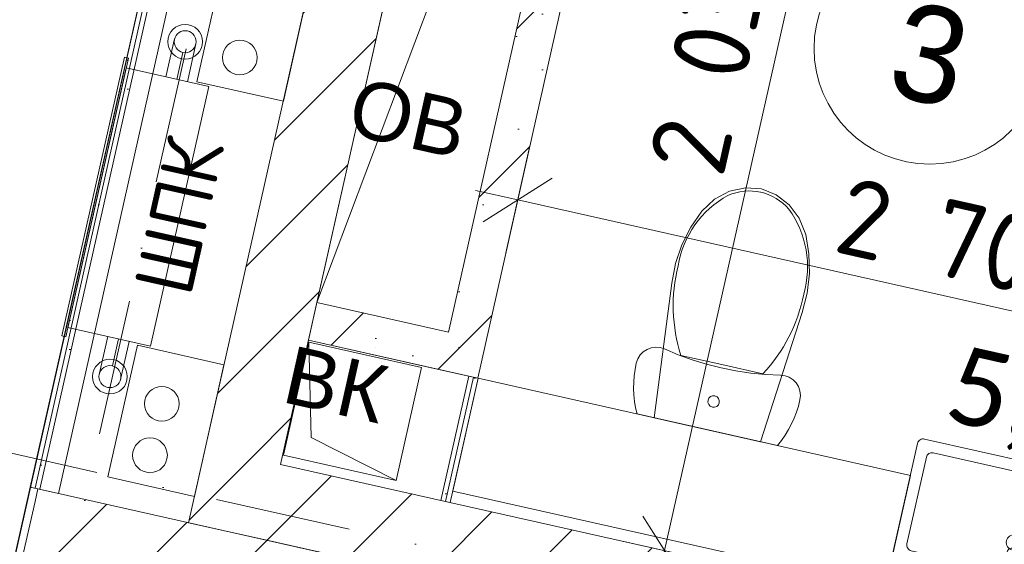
# Model space of a CAD drawing. Header units: millimetres. Extents: x -7213913 to -6930487, y 6129472 to 6354980.
# Tile 106 of 256: x -7195196 to -7192642, y 6168497 to 6169858. Entities that reach past the tile are written whole.
import ezdxf
from ezdxf.enums import TextEntityAlignment as Align

# ---------------------------------------------------------------- set-up
doc = ezdxf.new("R2010")
doc.units = ezdxf.units.MM
doc.header["$MEASUREMENT"] = 0
doc.linetypes.add('Штрихпунктирная', pattern=[670.277762, 352.777767, -176.388884, 0, -141.111112])
for name, color, linetype in [('S - квартира_помещение.АР', 7, 'Continuous'), ('S - МОП.АР', 7, 'Continuous'), ('АР-Мебель_Оборудование_Технология.АР', 7, 'Continuous'), ('АР-Мебель_Сантехника.АР', 7, 'Continuous'), ('АР-Стены_Перегородки_межквартирные_200.АР', 7, 'Continuous'), ('АР-Чертеж-Оси_Осевые размеры.АР', 7, 'Continuous'), ('АР-Чертеж-Размеры.АР', 7, 'Continuous')]:
    doc.layers.add(name, color=color, linetype=linetype)
for name, color, linetype, lineweight in [('S - квартира_помещение.АР_Ном._пера__2', 8, 'Continuous', 15), ('S - МОП.АР_Ном._пера__2', 8, 'Continuous', 15), ('АР-Мебель_Оборудование_Технология.АР_Ном._пера__101', 252, 'Continuous', 0), ('АР-Мебель_Сантехника.АР_Ном._пера__101', 252, 'Continuous', 0), ('АР-Стены_Перегородки_межквартирные_200.АР_Ном._пера__1', 7, 'Continuous', 30), ('АР-Чертеж-Оси_Осевые размеры.АР_Ном._пера__120', 7, 'Continuous', 0), ('АР-Чертеж-Размеры.АР_Ном._пера__1', 7, 'Continuous', 0), ('ИОС-Шахты и отверстия.АР_Ном._пера__1', 7, 'Continuous', 0), ('Паспорта Зон Archicad_Ном._пера__1', 7, 'Continuous', 0)]:
    doc.layers.add(name, color=color, linetype=linetype, lineweight=lineweight)
doc.styles.add('РЎР“Р•РќР•Р\xa0Р\x98Р\xa0_РЎРўР\x98Р›Р¬_1', font='txt')
doc.styles.add('РЎР“Р•РќР•Р\xa0Р\x98Р\xa0_РЎРўР\x98Р›Р¬_2', font='calibri.ttf')
doc.styles.add('РЎР“Р•РќР•Р\xa0Р\x98Р\xa0_РЎРўР\x98Р›Р¬_3', font='GOST_Common.ttf')
doc.styles.add('РЎР“Р•РќР•Р\xa0Р\x98Р\xa0_РЎРўР\x98Р›Р¬_4', font='arial.ttf')
doc.styles.add('РЎР“Р•РќР•Р\xa0Р\x98Р\xa0_РЎРўР\x98Р›Р¬_5', font='GOTHIC.TTF')
doc.dimstyles.new('СГЕНЕРИР_СТИЛЬ__6', dxfattribs={"dimtxt": 200, "dimasz": 142.5, "dimexe": 0.18, "dimexo": 0.0625, "dimgap": 0, "dimtad": 1, "dimdec": 0, "dimzin": 0, "dimdsep": 46, "dimtxsty": 'РЎР“Р•РќР•Р\xa0Р\x98Р\xa0_РЎРўР\x98Р›Р¬_3', "dimblk": 'ARROWHEAD_6', "dimblk1": 'ARROWHEAD_6', "dimblk2": 'ARROWHEAD_6', "dimcen": 0.09, "dimse1": 1, "dimse2": 1, "dimclrd": 7, "dimclre": 7, "dimclrt": 7, "dimazin": 0, "dimtfac": 1, "dimtdec": 4, "dimtmove": 2, "dimatfit": 3, "dimfxl": 1, "dimtolj": 1, "dimtzin": 0, "dimarcsym": 0})
pattern_1 = [(45, (-6566190.34, 6562677.8), (-127.279217, 127.279217), [])]
pattern_2 = [(45, (-6566190.34, 6563027.8), (-111.369318, 111.369318), [0, -105, 0, -157.5]), (110, (-6565840.34, 6563027.8), (148.001588, 53.868173), [0, -77, 0, -133])]
pattern_3 = [(0, (-6566190.34, 6562677.795), (0, 75), [0, -75])]
pattern_4 = [(45, (-6566190.34, 6562677.8), (-169.70563, 169.70563), []), (90, (-6566360.05, 6562847.5), (-216, 0), [0, -144, 0, -216]), (155, (-6566190.34, 6563017.2), (91.285545, 195.76248), [0, -105.6, 0, -182.4])]

# ---------------------------------------------------------------- blocks, each defined once
blk = doc.blocks.new('С_у_3_34_1', base_point=(-7192481.1, 6169473.3))
at = {"layer": 'S - квартира_помещение.АР_Ном._пера__2', "color": 8, "linetype": 'Continuous', "lineweight": 15, "flags": 128}
blk.add_lwpolyline([(-7192442.9, 6168238.4), (-7191445.8, 6168014.4), (-7191001, 6169995.1), (-7194074.1, 6170685.3), (-7194194.1, 6170148.5), (-7193755.8, 6170050.1), (-7194007.8, 6168928), (-7194446.9, 6169026.7), (-7194519.2, 6168704.7)], close=True, dxfattribs=at)
at = {"layer": 'Паспорта Зон Archicad_Ном._пера__1', "color": 7, "linetype": 'Continuous', "lineweight": 0}
blk.add_circle((-7192835.7, 6169782.9), 300, dxfattribs=at)
at = {"layer": 'Паспорта Зон Archicad_Ном._пера__1', "color": 7, "lineweight": 0, "style": 'РЎР“Р•РќР•Р\xa0Р\x98Р\xa0_РЎРўР\x98Р›Р¬_1'}
blk.add_attdef('ROOM_NUMBER', text='', height=250, rotation=347.3417, dxfattribs=at).set_placement((-7192835.7, 6169768), align=Align.MIDDLE_CENTER)
at = {"layer": 'Паспорта Зон Archicad_Ном._пера__1', "color": 7, "lineweight": 0, "style": 'РЎР“Р•РќР•Р\xa0Р\x98Р\xa0_РЎРўР\x98Р›Р¬_2'}
blk.add_attdef('ROOM_AREA', text='', height=200, rotation=347.3417, dxfattribs=at).set_placement((-7192243.4, 6168798.2), align=Align.MIDDLE_RIGHT)
blk = doc.blocks.new('Символ Проема в Полу 21[47]_1', base_point=(-7194424.8, 6169124.2))
at = {"layer": 'ИОС-Шахты и отверстия.АР_Ном._пера__1', "color": 7, "linetype": 'Continuous', "lineweight": 0, "flags": 128}
for points in [[(-7194424.8, 6169124.2), (-7194216.6, 6170051.1), (-7193875.3, 6169974.4), (-7194128.5, 6169911.9)], [(-7194128.5, 6169911.9), (-7193875.3, 6169974.4), (-7194083.4, 6169047.5), (-7194424.8, 6169124.2)]]:
    blk.add_lwpolyline(points, close=True, dxfattribs=at)
at = {"layer": 'ИОС-Шахты и отверстия.АР_Ном._пера__1', "color": 7, "linetype": 'Continuous', "lineweight": 0, "insert": (-7194157.4, 6169473.9), "char_height": 150, "attachment_point": 8, "rotation": 347.3417, "style": 'РЎР“Р•РќР•Р\xa0Р\x98Р\xa0_РЎРўР\x98Р›Р¬_4'}
blk.add_mtext('\\A1;{\\pqc;\\pt0;\\fArial|b0|i0|c204|p0;\\c739502;\\W1.000000;ОВ\\fArial|b0|i0|c204|p0;\\W1.000000;\\A1{\\H.66x;\\S^  ;}\\fArial|b0|i0|c204|p0;\\W1.000000;\\fArial|b0|i0|c204|p0;\\W1.000000;\\A1{\\H.66x;\\S^  ;}\\fArial|b0|i0|c204|p0;\\W1.000000;\\fArial|b0|i0|c204|p0;\\W1.000000;\\A1{\\H.66x;\\S^  ;}}', dxfattribs=at)
blk = doc.blocks.new('Коридор _6_62_1', base_point=(-7193908.6, 6175998.4))
at = {"layer": 'S - МОП.АР_Ном._пера__2', "color": 8, "linetype": 'Continuous', "lineweight": 15, "flags": 128}
blk.add_lwpolyline([(-7197544.7, 6165182), (-7194510.3, 6164500.5), (-7194115.8, 6166256.9), (-7195628.1, 6166596.6), (-7194701.2, 6170723.6), (-7193138.8, 6177680.3), (-7194660.9, 6178022.2)], close=True, dxfattribs=at)
at = {"layer": 'Паспорта Зон Archicad_Ном._пера__1', "color": 7, "lineweight": 0, "style": 'РЎР“Р•РќР•Р\xa0Р\x98Р\xa0_РЎРўР\x98Р›Р¬_3'}
blk.add_attdef('ROOM_NUMBER', text='', height=350, rotation=347.3417, dxfattribs=at).set_placement((-7194567.4, 6175393.1), align=Align.MIDDLE_CENTER)
at = {"layer": 'Паспорта Зон Archicad_Ном._пера__1', "color": 7, "lineweight": 0, "style": 'РЎР“Р•РќР•Р\xa0Р\x98Р\xa0_РЎРўР\x98Р›Р¬_2'}
blk.add_attdef('ROOM_AREA', text='', height=200, rotation=347.3417, dxfattribs=at).set_placement((-7194289, 6174813), align=Align.MIDDLE_RIGHT)
blk = doc.blocks.new('Символ Проема в Полу 21[67]_1', base_point=(-7195365.5, 6166762.9))
at = {"layer": 'ИОС-Шахты и отверстия.АР_Ном._пера__1', "color": 7, "linetype": 'Continuous', "lineweight": 0, "insert": (-7194929, 6167362.3), "char_height": 150, "attachment_point": 8, "rotation": 347.3417, "style": 'РЎР“Р•РќР•Р\xa0Р\x98Р\xa0_РЎРўР\x98Р›Р¬_4'}
blk.add_mtext('\\A1;{\\pqc;\\pt0;\\fArial|b0|i0|c204|p0;\\c2203138;\\W1.000000;ДУ\\fArial|b0|i0|c204|p0;\\W1.000000;\\A1{\\H.66x;\\S^  ;}\\fArial|b0|i0|c204|p0;\\W1.000000;\\fArial|b0|i0|c204|p0;\\W1.000000;\\A1{\\H.66x;\\S^  ;}\\fArial|b0|i0|c204|p0;\\W1.000000;\\fArial|b0|i0|c204|p0;\\W1.000000;\\A1{\\H.66x;\\S^  ;}}', dxfattribs=at)
blk = doc.blocks.new('Стена_57_1', base_point=(-7194616.6, 6168726.5))
at = {"layer": 'АР-Стены_Перегородки_межквартирные_200.АР', "linetype": 'Continuous', "lineweight": 0, "true_color": 0x000000}
h = blk.add_hatch(dxfattribs=at)
h.set_pattern_fill('БЛОКИ_БЕТОННЫЕ_ЭФФЕКТИВН_78', color=18, style=0, pattern_type=2)
h.set_pattern_definition(pattern_1)
h.paths.add_polyline_path([(-7194291.2, 6170631.5), (-7194714.1, 6168748.4), (-7194519, 6168704.6), (-7194096.1, 6170587.7)])
h = blk.add_hatch(dxfattribs=at)
h.set_pattern_fill('БЛОКИ_БЕТОННЫЕ_ЭФФЕКТИВН_78', color=18, style=0, pattern_type=2)
h.set_pattern_definition(pattern_1)
h.paths.add_polyline_path([(-7194757.9, 6168553.3), (-7194519, 6168704.6), (-7194714.1, 6168748.4)])
h = blk.add_hatch(dxfattribs=at)
h.set_pattern_fill('БЛОКИ_БЕТОННЫЕ_ЭФФЕКТИВН_78', color=18, style=0, pattern_type=2)
h.set_pattern_definition(pattern_1)
h.paths.add_polyline_path([(-7194519, 6168704.6), (-7194757.9, 6168553.3), (-7194562.8, 6168509.5)])
at = {"layer": 'АР-Стены_Перегородки_межквартирные_200.АР_Ном._пера__1', "color": 7, "linetype": 'Continuous', "lineweight": 15, "flags": 128}
for points in [[(-7194519, 6168704.6), (-7194052.2, 6170782.8)], [(-7194291.2, 6170631.5), (-7194757.9, 6168553.3)], [(-7194757.9, 6168553.3), (-7194562.8, 6168509.5)]]:
    blk.add_lwpolyline(points, dxfattribs=at)
blk = doc.blocks.new('Стена_82_1', base_point=(-7195192.3, 6168445.9))
at = {"layer": 'АР-Стены_Перегородки_межквартирные_200.АР', "linetype": 'Continuous', "lineweight": 0, "true_color": 0x000000}
h = blk.add_hatch(dxfattribs=at)
h.set_pattern_fill('ШТУКАТУРКА__ГИПС_01_0001', color=18, style=0, pattern_type=2)
h.set_pattern_definition(pattern_2)
h.paths.add_polyline_path([(-7195168, 6168645.4), (-7195623.7, 6166616.1), (-7195604.2, 6166611.7), (-7195155.8, 6168608.5)])
h = blk.add_hatch(dxfattribs=at)
h.set_pattern_fill('ШТУКАТУРКА__ГИПС_01_0001', color=18, style=0, pattern_type=2)
h.set_pattern_definition(pattern_2)
h.paths.add_polyline_path([(-7195168, 6168645.4), (-7195155.8, 6168608.5), (-7195148.5, 6168641)])
at = {"layer": 'АР-Стены_Перегородки_межквартирные_200.АР_Ном._пера__1', "color": 7, "linetype": 'Continuous', "lineweight": 15}
for p, q in [((-7195148.5, 6168641), (-7195155.8, 6168608.5)), ((-7195155.8, 6168608.5), (-7195192.3, 6168445.9))]:
    blk.add_line(p, q, dxfattribs=at)
at = {"layer": 'АР-Стены_Перегородки_межквартирные_200.АР_Ном._пера__1', "color": 7, "linetype": 'Continuous', "lineweight": 0, "flags": 128}
for points in [[(-7195168, 6168645.4), (-7195628.1, 6166596.6)], [(-7195168, 6168645.4), (-7195148.5, 6168641)]]:
    blk.add_lwpolyline(points, dxfattribs=at)
blk = doc.blocks.new('Стена_112_1', base_point=(-7194411.7, 6168270.6))
at = {"layer": 'АР-Стены_Перегородки_межквартирные_200.АР', "linetype": 'Continuous', "lineweight": 0, "true_color": 0x000000}
h = blk.add_hatch(dxfattribs=at)
h.set_pattern_fill('БЛОКИ_БЕТОННЫЕ_ЭФФЕКТИВН_78', color=18, style=0, pattern_type=2)
h.set_pattern_definition(pattern_1)
h.paths.add_polyline_path([(-7195148.5, 6168641), (-7195155.8, 6168608.5), (-7195094.7, 6168424), (-7195050.9, 6168619.1)])
h = blk.add_hatch(dxfattribs=at)
h.set_pattern_fill('БЛОКИ_БЕТОННЫЕ_ЭФФЕКТИВН_78', color=18, style=0, pattern_type=2)
h.set_pattern_definition(pattern_1)
h.paths.add_polyline_path([(-7194367.9, 6168465.7), (-7195050.9, 6168619.1), (-7195094.7, 6168424), (-7194411.7, 6168270.6)])
h = blk.add_hatch(dxfattribs=at)
h.set_pattern_fill('БЛОКИ_БЕТОННЫЕ_ЭФФЕКТИВН_78', color=18, style=0, pattern_type=2)
h.set_pattern_definition(pattern_1)
h.paths.add_polyline_path([(-7195094.7, 6168424), (-7195155.8, 6168608.5), (-7195192.3, 6168445.9)])
at = {"layer": 'АР-Стены_Перегородки_межквартирные_200.АР_Ном._пера__1', "color": 7, "linetype": 'Continuous', "lineweight": 15}
for p, q in [((-7195148.5, 6168641), (-7195155.8, 6168608.5)), ((-7195155.8, 6168608.5), (-7195192.3, 6168445.9))]:
    blk.add_line(p, q, dxfattribs=at)
at = {"layer": 'АР-Стены_Перегородки_межквартирные_200.АР_Ном._пера__1', "color": 7, "linetype": 'Continuous', "lineweight": 15, "flags": 128}
for points in [[(-7194367.9, 6168465.7), (-7195148.5, 6168641)], [(-7195094.7, 6168424), (-7194411.7, 6168270.6)]]:
    blk.add_lwpolyline(points, dxfattribs=at)
blk = doc.blocks.new('Стена_122_1', base_point=(-7195163, 6168439.3))
at = {"layer": 'АР-Стены_Перегородки_межквартирные_200.АР', "linetype": 'Continuous', "lineweight": 0, "true_color": 0x000000}
h = blk.add_hatch(dxfattribs=at)
h.set_pattern_fill('ШТУКАТУРКА__ГИПС_03_0001', color=18, style=0, pattern_type=2)
h.set_pattern_definition(pattern_3)
h.paths.add_polyline_path([(-7194701.2, 6170723.6), (-7195168, 6168645.4), (-7195155.8, 6168642.7), (-7194689, 6170720.9)])
h = blk.add_hatch(dxfattribs=at)
h.set_pattern_fill('ШТУКАТУРКА__ГИПС_03_0001', color=18, style=0, pattern_type=2)
h.set_pattern_definition(pattern_3)
h.paths.add_polyline_path([(-7194689, 6170720.9), (-7195155.8, 6168642.7), (-7195143.6, 6168639.9), (-7194676.8, 6170718.1)])
at = {"layer": 'АР-Стены_Перегородки_межквартирные_200.АР_Ном._пера__1', "color": 7, "linetype": 'Continuous', "lineweight": 0}
for p, q in [((-7194689, 6170720.9), (-7195155.8, 6168642.7)), ((-7194676.8, 6170718.1), (-7195143.6, 6168639.9))]:
    blk.add_line(p, q, dxfattribs=at)
at = {"layer": 'АР-Стены_Перегородки_межквартирные_200.АР_Ном._пера__1', "color": 7, "linetype": 'Continuous', "lineweight": 0, "flags": 128}
for points in [[(-7194701.2, 6170723.6), (-7195168, 6168645.4)], [(-7195094.8, 6168629), (-7194628, 6170707.2)], [(-7195168, 6168645.4), (-7195094.8, 6168629)]]:
    blk.add_lwpolyline(points, dxfattribs=at)
blk = doc.blocks.new('Стена_127_1', base_point=(-7193853.4, 6170072))
at = {"layer": 'АР-Стены_Перегородки_межквартирные_200.АР', "linetype": 'Continuous', "lineweight": 0, "true_color": 0x000000}
h = blk.add_hatch(dxfattribs=at)
h.set_pattern_fill('БУТ__50__0001', color=18, style=0, pattern_type=2)
h.set_pattern_definition(pattern_4)
h.paths.add_polyline_path([(-7193875.3, 6169974.4), (-7193755.8, 6170050.1), (-7193853.4, 6170072)])
h = blk.add_hatch(dxfattribs=at)
h.set_pattern_fill('БУТ__50__0001', color=18, style=0, pattern_type=2)
h.set_pattern_definition(pattern_4)
h.paths.add_polyline_path([(-7193875.3, 6169974.4), (-7193777.7, 6169952.5), (-7193755.8, 6170050.1)])
h = blk.add_hatch(dxfattribs=at)
h.set_pattern_fill('БУТ__50__0001', color=18, style=0, pattern_type=2)
h.set_pattern_definition(pattern_4)
h.paths.add_polyline_path([(-7193985.9, 6169025.6), (-7193777.7, 6169952.5), (-7193875.3, 6169974.4), (-7194083.4, 6169047.5)])
h = blk.add_hatch(dxfattribs=at)
h.set_pattern_fill('БУТ__50__0001', color=18, style=0, pattern_type=2)
h.set_pattern_definition(pattern_4)
h.paths.add_polyline_path([(-7194083.4, 6169047.5), (-7194105.4, 6168949.9), (-7194007.8, 6168928)])
h = blk.add_hatch(dxfattribs=at)
h.set_pattern_fill('БУТ__50__0001', color=18, style=0, pattern_type=2)
h.set_pattern_definition(pattern_4)
h.paths.add_polyline_path([(-7193985.9, 6169025.6), (-7194083.4, 6169047.5), (-7194007.8, 6168928)])
at = {"layer": 'АР-Стены_Перегородки_межквартирные_200.АР_Ном._пера__1', "color": 7, "linetype": 'Continuous', "lineweight": 15, "flags": 128}
for points in [[(-7194007.8, 6168928), (-7193755.8, 6170050.1)], [(-7193755.8, 6170050.1), (-7193853.4, 6170072)], [(-7193875.3, 6169974.4), (-7194083.4, 6169047.5)], [(-7194007.8, 6168928), (-7194105.4, 6168949.9)]]:
    blk.add_lwpolyline(points, dxfattribs=at)
blk = doc.blocks.new('Стена_128_1', base_point=(-7194425, 6169124.2))
at = {"layer": 'АР-Стены_Перегородки_межквартирные_200.АР', "linetype": 'Continuous', "lineweight": 0, "true_color": 0x000000}
h = blk.add_hatch(dxfattribs=at)
h.set_pattern_fill('БУТ__50__0001', color=18, style=0, pattern_type=2)
h.set_pattern_definition(pattern_4)
h.paths.add_polyline_path([(-7194083.4, 6169047.5), (-7194425, 6169124.2), (-7194446.9, 6169026.7), (-7194105.4, 6168949.9)])
at = {"layer": 'АР-Стены_Перегородки_межквартирные_200.АР_Ном._пера__1', "color": 7, "linetype": 'Continuous', "lineweight": 15, "flags": 128}
for points in [[(-7194425, 6169124.2), (-7194446.9, 6169026.7)], [(-7194083.4, 6169047.5), (-7194425, 6169124.2)], [(-7194446.9, 6169026.7), (-7194105.4, 6168949.9)]]:
    blk.add_lwpolyline(points, dxfattribs=at)
blk = doc.blocks.new('Стена_195_1', base_point=(-7192442.9, 6168238.4))
at = {"layer": 'АР-Стены_Перегородки_межквартирные_200.АР', "linetype": 'Continuous', "lineweight": 0, "true_color": 0x000000}
h = blk.add_hatch(dxfattribs=at)
h.set_pattern_fill('БЛОКИ_БЕТОННЫЕ_ЭФФЕКТИВН_78', color=18, style=0, pattern_type=2)
h.set_pattern_definition(pattern_1)
h.paths.add_polyline_path([(-7194562.8, 6168509.5), (-7192486.8, 6168043.2), (-7192442.9, 6168238.4), (-7194519, 6168704.6)])
at = {"layer": 'АР-Стены_Перегородки_межквартирные_200.АР_Ном._пера__1', "color": 7, "linetype": 'Continuous', "lineweight": 15, "flags": 128}
for points in [[(-7192442.9, 6168238.4), (-7194519, 6168704.6)], [(-7194562.8, 6168509.5), (-7192486.8, 6168043.2)], [(-7192442.9, 6168238.4), (-7192486.8, 6168043.2)]]:
    blk.add_lwpolyline(points, dxfattribs=at)
blk = doc.blocks.new('Стена_197_1', base_point=(-7194031.2, 6168933.3))
at = {"layer": 'АР-Стены_Перегородки_межквартирные_200.АР', "linetype": 'Continuous', "lineweight": 0, "true_color": 0x000000}
h = blk.add_hatch(dxfattribs=at)
h.set_pattern_fill('ШТУКАТУРКА__ГИПС_03_0001', color=18, style=0, pattern_type=2)
h.set_pattern_definition(pattern_3)
h.paths.add_polyline_path([(-7194091.3, 6168608.6), (-7194019, 6168930.5), (-7194031.2, 6168933.3), (-7194103.5, 6168611.3)])
h = blk.add_hatch(dxfattribs=at)
h.set_pattern_fill('ШТУКАТУРКА__ГИПС_03_0001', color=18, style=0, pattern_type=2)
h.set_pattern_definition(pattern_3)
h.paths.add_polyline_path([(-7194079.1, 6168605.8), (-7194006.8, 6168927.8), (-7194019, 6168930.5), (-7194091.3, 6168608.6)])
at = {"layer": 'АР-Стены_Перегородки_межквартирные_200.АР_Ном._пера__1', "color": 7, "linetype": 'Continuous', "lineweight": 0}
blk.add_line((-7194091.3, 6168608.6), (-7194019, 6168930.5), dxfattribs=at)
at = {"layer": 'АР-Стены_Перегородки_межквартирные_200.АР_Ном._пера__1', "color": 7, "linetype": 'Continuous', "lineweight": 0, "flags": 128}
for points in [[(-7194031.2, 6168933.3), (-7194103.5, 6168611.3)], [(-7194079.1, 6168605.8), (-7194006.8, 6168927.8)], [(-7194006.8, 6168927.8), (-7194031.2, 6168933.3)], [(-7194103.5, 6168611.3), (-7194079.1, 6168605.8)]]:
    blk.add_lwpolyline(points, dxfattribs=at)
blk = doc.blocks.new('Умывальник 23[121]_1', base_point=(-7192658.9, 6168317.6))
at = {"layer": 'АР-Мебель_Сантехника.АР_Ном._пера__101', "color": 252, "linetype": 'Continuous', "lineweight": 0}
for p, q in [((-7192894.9, 6168498.7), (-7192844.5, 6168723.1)), ((-7192826.6, 6168734.5), (-7192329, 6168622.7)), ((-7192317.6, 6168604.8), (-7192368, 6168380.4)), ((-7192386, 6168369), (-7192883.6, 6168480.8)), ((-7192653.5, 6168403.4), (-7192650.3, 6168417.9)), ((-7192627, 6168397.5), (-7192653.5, 6168403.4)), ((-7192623.7, 6168412), (-7192627, 6168397.5))]:
    blk.add_line(p, q, dxfattribs=at)
at = {"layer": 'АР-Мебель_Сантехника.АР_Ном._пера__101', "color": 252, "linetype": 'Continuous', "lineweight": 0, "flags": 128}
for points in [[(-7192380.8, 6168255.1), (-7192936.9, 6168380.1, -0.414214), (-7192948.3, 6168398), (-7192867.2, 6168759, -0.414214), (-7192849.3, 6168770.3), (-7192293.1, 6168645.4, -0.414214), (-7192281.8, 6168627.5), (-7192362.9, 6168266.5, -0.414214)], [(-7192621.3, 6168370.7), (-7192616, 6168412.5, 0.12102), (-7192617.1, 6168422.5), (-7192612, 6168475.6, 0.882566), (-7192633.7, 6168480.4), (-7192651.7, 6168430.2, 0.12102), (-7192657, 6168421.7), (-7192670.1, 6168381.6, 1)]]:
    blk.add_lwpolyline(points, format="xyb", close=True, dxfattribs=at)
at = {"layer": 'АР-Мебель_Сантехника.АР_Ном._пера__101', "color": 252, "linetype": 'Continuous', "lineweight": 0}
blk.add_circle((-7192617.4, 6168502.1), 20, dxfattribs=at)
for centre, radius, start, end in [((-7192829.9, 6168719.8), 15, 77.3417, 167.3417), ((-7192332.3, 6168608.1), 15, 347.3417, 77.3417), ((-7192880.3, 6168495.4), 15, 167.3417, 257.3417), ((-7192636.9, 6168415.2), 21.1, 20.1128, 134.5707), ((-7192637, 6168415), 13.6, 347.3417, 167.3417), ((-7192382.7, 6168383.7), 15, 257.3417, 347.3417)]:
    blk.add_arc(centre, radius, start, end, dxfattribs=at)
blk = doc.blocks.new('*D1003', base_point=(-6566190.3, 6562677.8))
at = {"layer": 'АР-Чертеж-Размеры.АР_Ном._пера__1', "color": 7, "linetype": 'Continuous', "lineweight": 0, "transparency": 16777216}
for p, q in [((-7193873.2, 6169527.4), (-7193934.8, 6169253)), ((-7193814.4, 6169447), (-7193993.6, 6169333.5)), ((-7193904, 6169390.2), (-7194013.8, 6169414.9)), ((-7191269.7, 6168798.6), (-7193904, 6169390.2)), ((-7191238.9, 6168935.8), (-7191300.5, 6168661.4)), ((-7191359.3, 6168741.9), (-7191180.1, 6168855.3)), ((-7191159.9, 6168773.9), (-7191269.7, 6168798.6))]:
    blk.add_line(p, q, dxfattribs=at)
at = {"layer": 'АР-Чертеж-Размеры.АР_Ном._пера__1', "color": 7, "lineweight": 0, "transparency": 16777216, "insert": (-7193090.3, 6169257.3), "char_height": 200, "attachment_point": 7, "rotation": 347.342, "style": 'РЎР“Р•РќР•Р\xa0Р\x98Р\xa0_РЎРўР\x98Р›Р¬_3'}
blk.add_mtext('\\A1;{\\pql;\\fGOST Common|b0|i0|c204|p0;\\W1.000000;2\xa0700}', dxfattribs=at)
blk = doc.blocks.new('ARROWHEAD_6')
at = {"color": 0, "linetype": 'Continuous', "lineweight": 0}
for p, q in [((-0.5, -0.5), (0.5, 0.5)), ((0, 0), (-1, 0))]:
    blk.add_line(p, q, dxfattribs=at)
blk = doc.blocks.new('*D1004', base_point=(-6566190.3, 6562677.8))
at = {"layer": 'АР-Чертеж-Размеры.АР_Ном._пера__1', "color": 7, "linetype": 'Continuous', "lineweight": 0, "transparency": 16777216}
for p, q in [((-7193053.6, 6170571.4), (-7193078.3, 6170461.6)), ((-7193021.5, 6170372), (-7193135, 6170551.2)), ((-7193215.5, 6170492.4), (-7192941.1, 6170430.8)), ((-7193078.3, 6170461.6), (-7193523.1, 6168481)), ((-7193579.9, 6168570.6), (-7193466.4, 6168391.3)), ((-7193660.3, 6168511.8), (-7193385.9, 6168450.1)), ((-7193523.1, 6168481), (-7193547.8, 6168371.2))]:
    blk.add_line(p, q, dxfattribs=at)
at = {"layer": 'АР-Чертеж-Размеры.АР_Ном._пера__1', "color": 7, "lineweight": 0, "transparency": 16777216, "insert": (-7193372.1, 6169444.1), "char_height": 200, "attachment_point": 7, "rotation": 77.3417, "style": 'РЎР“Р•РќР•Р\xa0Р\x98Р\xa0_РЎРўР\x98Р›Р¬_3'}
blk.add_mtext('\\A1;{\\pql;\\fGOST Common|b0|i0|c204|p0;\\W1.000000;2\xa0030}', dxfattribs=at)
blk = doc.blocks.new('Стандартный Маркер Сетки[168]_1', base_point=(-7210705, 6172211.8))
at = {"layer": 'АР-Чертеж-Оси_Осевые размеры.АР_Ном._пера__120', "color": 7, "linetype": 'Штрихпунктирная', "lineweight": 0}
blk.add_line((-7209729.3, 6171992.7), (-7185628.8, 6166579.8), dxfattribs=at)
at = {"layer": 'АР-Чертеж-Оси_Осевые размеры.АР_Ном._пера__120', "color": 7, "lineweight": 0, "style": 'РЎР“Р•РќР•Р\xa0Р\x98Р\xa0_РЎРўР\x98Р›Р¬_5'}
blk.add_attdef('AC_MarkerText_1', text='', height=350, rotation=347.3417, dxfattribs=at).set_placement((-7211122.9, 6172502.4), align=Align.TOP_CENTER)
blk = doc.blocks.new('Унитаз 23[173]_1', base_point=(-7193412.5, 6168794.3))
at = {"layer": 'АР-Мебель_Оборудование_Технология.АР_Ном._пера__101', "color": 252, "linetype": 'Continuous', "lineweight": 0}
for p, q in [((-7193374.6, 6168963.2), (-7193480.9, 6168987)), ((-7193268.3, 6168939.3), (-7193374.6, 6168963.2))]:
    blk.add_line(p, q, dxfattribs=at)
at = {"layer": 'АР-Мебель_Оборудование_Технология.АР_Ном._пера__101', "color": 252, "linetype": 'Continuous', "lineweight": 0, "flags": 128}
for points in [[(-7193478.5, 6169273.9), (-7193455.5, 6169319.7), (-7193426.6, 6169361.3), (-7193393.5, 6169392), (-7193355, 6169412.6), (-7193313.7, 6169421.7), (-7193272.3, 6169418.8), (-7193233.6, 6169403.7), (-7193200.1, 6169377.8), (-7193174.2, 6169342.7), (-7193157.3, 6169300.8), (-7193149.1, 6169250.9), (-7193147.9, 6169199.6), (-7193153.8, 6169148.3), (-7193166.6, 6169098.2), (-7193275, 6168763.4), (-7193550.1, 6168825.2), (-7193504.9, 6169174.2), (-7193495.1, 6169225)], [(-7193594.8, 6168835.3), (-7193598.4, 6168851.5), (-7193601, 6168868), (-7193602.7, 6168884.6), (-7193603.5, 6168901.2), (-7193603.2, 6168917.9), (-7193602, 6168934.5), (-7193599.8, 6168951), (-7193596.6, 6168967.4), (-7193592.8, 6168978.3), (-7193586.7, 6168988.2), (-7193578.6, 6168996.5), (-7193568.8, 6169002.8), (-7193558, 6169006.8), (-7193546.5, 6169008.4), (-7193534.9, 6169007.3), (-7193523.8, 6169003.8), (-7193488, 6168988.8), (-7193451.4, 6168975.6), (-7193414.2, 6168964.2), (-7193376.5, 6168954.8), (-7193338.4, 6168947.2), (-7193299.9, 6168941.5), (-7193261.2, 6168937.8), (-7193222.3, 6168936.1), (-7193210.8, 6168934.5), (-7193199.9, 6168930.5), (-7193190.2, 6168924.2), (-7193182.1, 6168915.9), (-7193176, 6168906.1), (-7193172.2, 6168895.1), (-7193170.9, 6168883.6), (-7193172.2, 6168872), (-7193176.3, 6168855.9), (-7193181.4, 6168840), (-7193187.3, 6168824.5), (-7193194.2, 6168809.3), (-7193202, 6168794.6), (-7193210.6, 6168780.3), (-7193220.1, 6168766.6), (-7193230.3, 6168753.4)]]:
    blk.add_lwpolyline(points, close=True, dxfattribs=at)
at = {"layer": 'АР-Мебель_Оборудование_Технология.АР_Ном._пера__101', "color": 252, "linetype": 'Continuous', "lineweight": 0}
for centre, major_axis, start_param, end_param in [((-7193303.8, 6169274.9), (30.4, 135.2), 0.005861, 0.632505), ((-7193305.3, 6169275.3), (30.4, 135.2), 5.650681, 6.277324), ((-7193234.9, 6169177), (56.3, 250.8), 0.725939, 1.626528), ((-7193409.5, 6169216.2), (56.3, 250.8), 4.656662, 5.55725), ((-7193075.7, 6169116.3), (93.2, 415.2), 1.547181, 2.100201), ((-7193579.3, 6169229.4), (93.2, 415.2), 4.182987, 4.736007)]:
    blk.add_ellipse(centre, major_axis=major_axis, ratio=0.999377, start_param=start_param, end_param=end_param, dxfattribs=at)
blk.add_ellipse((-7193396.1, 6168867.5), major_axis=(-14.6, 3.3), ratio=0.999724, dxfattribs=at)
blk = doc.blocks.new('Символ Проема в Полу 21[185]_1', base_point=(-7194446.2, 6169021.4))
at = {"layer": 'ИОС-Шахты и отверстия.АР_Ном._пера__1', "color": 7, "linetype": 'Continuous', "lineweight": 0, "flags": 128}
for points in [[(-7194446.2, 6169021.4), (-7194511.9, 6168728.7), (-7194219.2, 6168662.9), (-7194439.5, 6168774.5)], [(-7194439.5, 6168774.5), (-7194219.2, 6168662.9), (-7194153.5, 6168955.6), (-7194446.2, 6169021.4)]]:
    blk.add_lwpolyline(points, close=True, dxfattribs=at)
at = {"layer": 'ИОС-Шахты и отверстия.АР_Ном._пера__1', "color": 7, "linetype": 'Continuous', "lineweight": 0, "insert": (-7194345.8, 6168783.4), "char_height": 150, "attachment_point": 8, "rotation": 347.3417, "style": 'РЎР“Р•РќР•Р\xa0Р\x98Р\xa0_РЎРўР\x98Р›Р¬_4'}
blk.add_mtext('\\A1;{\\pqc;\\pt0;\\fArial|b0|i0|c204|p0;\\c739502;\\W1.000000;ВК\\fArial|b0|i0|c204|p0;\\W1.000000;\\A1{\\H.66x;\\S^  ;}\\fArial|b0|i0|c204|p0;\\W1.000000;\\fArial|b0|i0|c204|p0;\\W1.000000;\\A1{\\H.66x;\\S^  ;}\\fArial|b0|i0|c204|p0;\\W1.000000;\\fArial|b0|i0|c204|p0;\\W1.000000;\\A1{\\H.66x;\\S^  ;}}', dxfattribs=at)
blk = doc.blocks.new('Стандартный Маркер Сетки[216]_1', base_point=(-7210705, 6172211.8))
at = {"layer": 'АР-Чертеж-Оси_Осевые размеры.АР_Ном._пера__120', "color": 7, "linetype": 'Штрихпунктирная', "lineweight": 0}
blk.add_line((-7209729.3, 6171992.7), (-7185628.8, 6166579.8), dxfattribs=at)
at = {"layer": 'АР-Чертеж-Оси_Осевые размеры.АР_Ном._пера__120', "color": 7, "lineweight": 0, "style": 'РЎР“Р•РќР•Р\xa0Р\x98Р\xa0_РЎРўР\x98Р›Р¬_5'}
blk.add_attdef('AC_MarkerText_1', text='', height=350, rotation=347.3417, dxfattribs=at).set_placement((-7211122.9, 6172502.4), align=Align.TOP_CENTER)
blk = doc.blocks.new('Стандартный Маркер Сетки[232]_1', base_point=(-7187640.5, 6201499.3))
at = {"layer": 'АР-Чертеж-Оси_Осевые размеры.АР_Ном._пера__120', "color": 7, "linetype": 'Штрихпунктирная', "lineweight": 0}
blk.add_line((-7187859.7, 6200523.6), (-7202631.7, 6134751.7), dxfattribs=at)
at = {"layer": 'АР-Чертеж-Оси_Осевые размеры.АР_Ном._пера__120', "color": 7, "lineweight": 0, "style": 'РЎР“Р•РќР•Р\xa0Р\x98Р\xa0_РЎРўР\x98Р›Р¬_5'}
blk.add_attdef('AC_MarkerText_1', text='', height=350, rotation=347.3417, dxfattribs=at).set_placement((-7202890.5, 6133469.2), align=Align.TOP_CENTER)

msp = doc.modelspace()

# ---------------------------------------------------------------- linework, layer by layer
at = {"layer": 'S - квартира_помещение.АР', "color": 254, "linetype": 'Continuous', "lineweight": 0, "true_color": 0xd8d8d8, "flags": 128}
msp.add_lwpolyline([(-7192442.9, 6168238.4), (-7191445.8, 6168014.4), (-7191001, 6169995.1), (-7194074.1, 6170685.3), (-7194194.1, 6170148.5), (-7193755.8, 6170050.1), (-7194007.8, 6168928), (-7194446.9, 6169026.7), (-7194519.2, 6168704.7)], close=True, dxfattribs=at)
at = {"layer": 'S - МОП.АР', "color": 254, "linetype": 'Continuous', "lineweight": 0, "true_color": 0xdadada, "flags": 128}
msp.add_lwpolyline([(-7197544.7, 6165182), (-7194510.3, 6164500.5), (-7194115.8, 6166256.9), (-7195628.1, 6166596.6), (-7194701.2, 6170723.6), (-7193138.8, 6177680.3), (-7194660.9, 6178022.2)], close=True, dxfattribs=at)
at = {"layer": 'АР-Мебель_Сантехника.АР_Ном._пера__101', "color": 252, "linetype": 'Continuous', "lineweight": 0}
msp.add_lwpolyline([(-7194006.8, 6168927.8), (-7192885.8, 6168676), (-7192951.6, 6168383.3), (-7194072.5, 6168635.1)], close=True, dxfattribs=at)
at = {"layer": 'ИОС-Шахты и отверстия.АР_Ном._пера__1', "color": 7, "linetype": 'Continuous', "lineweight": 0}
for p, q in [((-7194794.1, 6169807.6), (-7194816.2, 6169709.2)), ((-7194738.6, 6169794.6), (-7194760.6, 6169696.7)), ((-7194772.8, 6169772.7), (-7194788.4, 6169702.9)), ((-7194989.5, 6168937.5), (-7194967.4, 6169035.9)), ((-7194955.3, 6168959.9), (-7194939.6, 6169029.7)), ((-7194933.9, 6168925), (-7194911.8, 6169023.4))]:
    msp.add_line(p, q, dxfattribs=at)
at = {"layer": 'ИОС-Шахты и отверстия.АР_Ном._пера__1', "color": 7, "linetype": 'Continuous', "lineweight": 15}
for points in [[(-7194511.9, 6169645.9), (-7194736.3, 6169696.3), (-7194659.6, 6170037.8), (-7194435.2, 6169987.4)], [(-7194666, 6168963.1), (-7194890.4, 6169013.5), (-7194967.1, 6168672), (-7194742.7, 6168621.6)]]:
    msp.add_lwpolyline(points, close=True, dxfattribs=at)
at = {"layer": 'ИОС-Шахты и отверстия.АР_Ном._пера__1', "color": 7, "linetype": 'Continuous', "lineweight": 0}
for points in [[(-7194913.5, 6169757.7), (-7194924.2, 6169760.1), (-7195086.4, 6169038), (-7195075.6, 6169035.6)], [(-7194856.7, 6169011.1), (-7195070.4, 6169059.1), (-7194919.2, 6169732.3), (-7194705.5, 6169684.3)]]:
    msp.add_lwpolyline(points, close=True, dxfattribs=at)
for centre, radius in [((-7194766.5, 6169800.5), 45), ((-7194766.5, 6169800.5), 28.5), ((-7194624.8, 6169759.3), 45), ((-7194961.5, 6168932.1), 45), ((-7194961.5, 6168932.1), 28.5), ((-7194827, 6168861.8), 45), ((-7194857.7, 6168728.1), 45)]:
    msp.add_circle(centre, radius, dxfattribs=at)

# ---------------------------------------------------------------- block references
at = {"layer": 'S - квартира_помещение.АР', "color": 7, "linetype": 'Continuous', "lineweight": 0}
msp.add_blockref('С_у_3_34_1', (-7192481.1, 6169473.3), dxfattribs=at).add_auto_attribs({'ROOM_NUMBER': '3', 'ROOM_AREA': '5,88'})
at = {"layer": 'S - МОП.АР', "color": 7, "linetype": 'Continuous', "lineweight": 0}
msp.add_blockref('Коридор _6_62_1', (-7193908.6, 6175998.4), dxfattribs=at)
at = {"layer": 'АР-Мебель_Оборудование_Технология.АР', "color": 252, "linetype": 'Continuous', "lineweight": 0}
msp.add_blockref('Унитаз 23[173]_1', (-7193412.5, 6168794.3), dxfattribs=at)
at = {"layer": 'АР-Мебель_Сантехника.АР', "color": 252, "linetype": 'Continuous', "lineweight": 0}
msp.add_blockref('Умывальник 23[121]_1', (-7192658.9, 6168317.6), dxfattribs=at)
at = {"layer": 'АР-Стены_Перегородки_межквартирные_200.АР', "color": 7, "lineweight": 0}
for name, p in [('Стена_57_1', (-7194616.6, 6168726.5)), ('Стена_122_1', (-7195163, 6168439.3)), ('Стена_127_1', (-7193853.4, 6170072)), ('Стена_128_1', (-7194425, 6169124.2)), ('Стена_197_1', (-7194031.2, 6168933.3)), ('Стена_195_1', (-7192442.9, 6168238.4)), ('Стена_82_1', (-7195192.3, 6168445.9)), ('Стена_112_1', (-7194411.7, 6168270.6))]:
    msp.add_blockref(name, p, dxfattribs=at)
at = {"layer": 'АР-Чертеж-Оси_Осевые размеры.АР', "color": 8, "linetype": 'Continuous', "lineweight": 15}
for name, p in [('Стандартный Маркер Сетки[232]_1', (-7187640.5, 6201499.3)), ('Стандартный Маркер Сетки[168]_1', (-7210705, 6172211.8)), ('Стандартный Маркер Сетки[216]_1', (-7210705, 6172211.8))]:
    msp.add_blockref(name, p, dxfattribs=at)
at = {"layer": 'ИОС-Шахты и отверстия.АР_Ном._пера__1', "color": 7, "linetype": 'Continuous', "lineweight": 0}
for name, p in [('Символ Проема в Полу 21[47]_1', (-7194424.8, 6169124.2)), ('Символ Проема в Полу 21[185]_1', (-7194446.2, 6169021.4)), ('Символ Проема в Полу 21[67]_1', (-7195365.5, 6166762.9))]:
    msp.add_blockref(name, p, dxfattribs=at)

# ---------------------------------------------------------------- texts
at = {"layer": 'ИОС-Шахты и отверстия.АР_Ном._пера__1', "color": 7, "linetype": 'Continuous', "lineweight": 0, "insert": (-7194781.8, 6169347.8), "char_height": 150, "attachment_point": 5, "rotation": 77.3969, "style": 'РЎР“Р•РќР•Р\xa0Р\x98Р\xa0_РЎРўР\x98Р›Р¬_3'}
msp.add_mtext('\\A1;{\\pqc;\\fGOST Common|b0|i0|c204|p0;\\W1.000000;ШПК}', dxfattribs=at)

# ---------------------------------------------------------------- dimensions: what is measured, and where the dimension line sits
at = {"layer": 'АР-Чертеж-Размеры.АР', "color": 7, "linetype": 'Continuous', "lineweight": 0}
for base, p1, p2, angle, picture, middle, turn in [((-7193523.1, 6168481), (-7192702.5, 6170377.2), (-7193481, 6168471.5), 257.3417, '*D1004', (-7193394.5, 6169800.8), 77.3417), ((-7193904, 6169390.2), (-7191299.8, 6168664.5), (-7193935.5, 6169250), 167.342, '*D1003', (-7192733.7, 6169279.7), 347.342)]:
    dim = msp.add_linear_dim(base=base, p1=p1, p2=p2, angle=angle, dimstyle='СГЕНЕРИР_СТИЛЬ__6', dxfattribs=at)
    dim.commit()
    dim.dimension.update_dxf_attribs({"geometry": picture, "text_midpoint": middle, "dimtype": 160, "text_rotation": turn})

doc.saveas('drawing.dxf')
